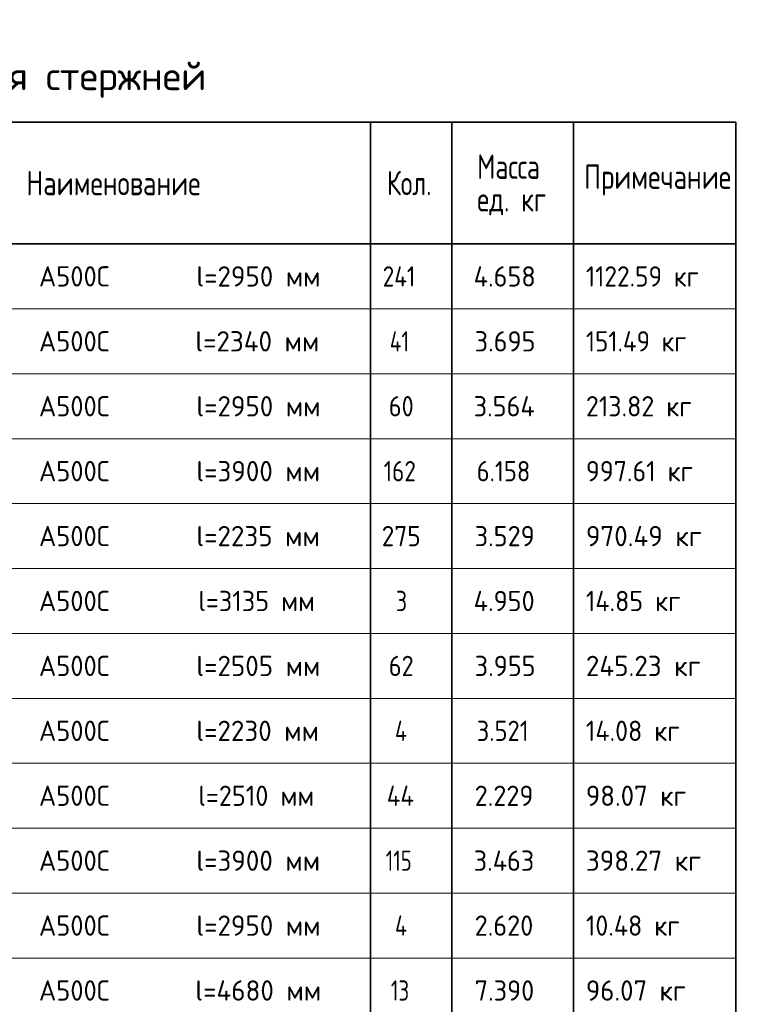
# Model space of a CAD drawing. Header units: metres. Extents: x -38 to 107, y -15 to 21.
# Tile 156 of 167: x 77.6 to 86.51, y 3.9 to 16.04. Entities that reach past the tile are written whole.
import ezdxf

# ---------------------------------------------------------------- set-up
doc = ezdxf.new("R2010")
doc.units = ezdxf.units.M
doc.layers.add('XR$4$Текст_ примечание', color=7, linetype='Continuous', lineweight=13)
doc.styles.add('ISOCPEUR', font='txt')

msp = doc.modelspace()

# ---------------------------------------------------------------- linework, layer by layer
at = {"layer": 'XR$4$Текст_ примечание', "color": 7, "linetype": 'Continuous', "lineweight": 35, "transparency": 33554687}
for p, q in [((86.4198, 14.7717), (67.9198, 14.7717)), ((81.9198, 14.7717), (81.9198, 13.2717)), ((82.9198, 14.7717), (82.9198, 13.2717)), ((84.4198, 14.7717), (84.4198, 13.2717)), ((86.4198, 14.7717), (86.4198, 13.2717)), ((86.4198, 13.2717), (67.9198, 13.2717)), ((81.9198, 13.2717), (81.9198, 12.4717)), ((82.9198, 13.2717), (82.9198, 12.4717)), ((84.4198, 13.2717), (84.4198, 12.4717)), ((86.4198, 13.2717), (86.4198, 12.4717)), ((81.9198, 12.4717), (81.9198, 11.6717)), ((82.9198, 12.4717), (82.9198, 11.6717)), ((84.4198, 12.4717), (84.4198, 11.6717)), ((86.4198, 12.4717), (86.4198, 11.6717)), ((81.9198, 11.6717), (81.9198, 10.8717)), ((82.9198, 11.6717), (82.9198, 10.8717)), ((84.4198, 11.6717), (84.4198, 10.8717)), ((86.4198, 11.6717), (86.4198, 10.8717)), ((81.9198, 10.8717), (81.9198, 10.0717)), ((82.9198, 10.8717), (82.9198, 10.0717)), ((84.4198, 10.8717), (84.4198, 10.0717)), ((86.4198, 10.8717), (86.4198, 10.0717)), ((81.9198, 10.0717), (81.9198, 9.2717)), ((82.9198, 10.0717), (82.9198, 9.2717)), ((84.4198, 10.0717), (84.4198, 9.2717)), ((86.4198, 10.0717), (86.4198, 9.2717)), ((81.9198, 9.2717), (81.9198, 8.4717)), ((82.9198, 9.2717), (82.9198, 8.4717)), ((84.4198, 9.2717), (84.4198, 8.4717)), ((86.4198, 9.2717), (86.4198, 8.4717)), ((81.9198, 8.4717), (81.9198, 7.6717)), ((82.9198, 8.4717), (82.9198, 7.6717)), ((84.4198, 8.4717), (84.4198, 7.6717)), ((86.4198, 8.4717), (86.4198, 7.6717)), ((81.9198, 7.6717), (81.9198, 6.8717)), ((82.9198, 7.6717), (82.9198, 6.8717)), ((84.4198, 7.6717), (84.4198, 6.8717)), ((86.4198, 7.6717), (86.4198, 6.8717)), ((81.9198, 6.8717), (81.9198, 6.0717)), ((82.9198, 6.8717), (82.9198, 6.0717)), ((84.4198, 6.8717), (84.4198, 6.0717)), ((86.4198, 6.8717), (86.4198, 6.0717)), ((81.9198, 6.0717), (81.9198, 5.2717)), ((82.9198, 6.0717), (82.9198, 5.2717)), ((84.4198, 6.0717), (84.4198, 5.2717)), ((86.4198, 6.0717), (86.4198, 5.2717)), ((81.9198, 5.2717), (81.9198, 4.4717)), ((82.9198, 5.2717), (82.9198, 4.4717)), ((84.4198, 5.2717), (84.4198, 4.4717)), ((86.4198, 5.2717), (86.4198, 4.4717)), ((81.9198, 4.4717), (81.9198, 3.6717)), ((82.9198, 4.4717), (82.9198, 3.6717)), ((84.4198, 4.4717), (84.4198, 3.6717)), ((86.4198, 4.4717), (86.4198, 3.6717))]:
    msp.add_line(p, q, dxfattribs=at)
at = {"layer": 'XR$4$Текст_ примечание', "color": 7, "linetype": 'Continuous', "lineweight": 13, "transparency": 33554687}
for p, q in [((86.4198, 12.4717), (67.9198, 12.4717)), ((86.4198, 11.6717), (67.9198, 11.6717)), ((86.4198, 10.8717), (67.9198, 10.8717)), ((86.4198, 10.0717), (67.9198, 10.0717)), ((86.4198, 9.2717), (67.9198, 9.2717)), ((86.4198, 8.4717), (67.9198, 8.4717)), ((86.4198, 7.6717), (67.9198, 7.6717)), ((86.4198, 6.8717), (67.9198, 6.8717)), ((86.4198, 6.0717), (67.9198, 6.0717)), ((86.4198, 5.2717), (67.9198, 5.2717)), ((86.4198, 4.4717), (67.9198, 4.4717))]:
    msp.add_line(p, q, dxfattribs=at)

# ---------------------------------------------------------------- texts
at = {"layer": 'XR$4$Текст_ примечание', "color": 7, "linetype": 'Continuous', "lineweight": 35, "transparency": 33554687, "attachment_point": 7, "style": 'ISOCPEUR'}
for s, insert, char_height, width in [('\\W0.99;Спецификация стержней', (74.4748, 15.0717), 0.35, 5.559674), ('\\W0.76;Масса', (83.2325, 14.0741), 0.3, 1.001696), ('\\W0.78;Наименование', (77.6811, 13.8717), 0.3, 2.227829), ('\\W0.74;Кол.', (82.1231, 13.8717), 0.3, 0.710583), ('\\W0.78;Примечание', (84.5506, 13.8687), 0.3, 1.867518), ('\\W0.76;ед. кг', (83.2325, 13.6241), 0.3, 1.001193), ('\\W0.95;А500С', (77.8357, 12.7467), 0.25, 1.042909), ('\\W0.97;l=2950 мм', (79.7748, 12.7467), 0.25, 1.645081), ('\\W0.83;241', (82.0698, 12.7467), 0.25, 0.603886), ('\\W0.94;4.658', (83.1898, 12.7467), 0.25, 0.916955), ('\\W0.91;1122.59 кг', (84.5723, 12.7467), 0.25, 1.637859), ('\\W0.95;А500С', (77.8357, 11.9467), 0.25, 1.042909), ('\\W0.97;l=2340 мм', (79.7623, 11.9467), 0.25, 1.670194), ('\\W0.76;41', (82.1573, 11.9467), 0.25, 0.420468), ('\\W0.94;3.695', (83.2023, 11.9467), 0.25, 0.891676), ('\\W0.90;151.49 кг', (84.5723, 11.9467), 0.25, 1.486952), ('\\W0.97;l=2950 мм', (79.7748, 11.1467), 0.25, 1.645081), ('\\W0.95;А500С', (77.8357, 11.1467), 0.25, 1.042909), ('\\W0.87;60', (82.1448, 11.1467), 0.25, 0.45901), ('\\W0.94;3.564', (83.1898, 11.1467), 0.25, 0.916955), ('\\W0.93;213.82 кг', (84.5723, 11.1467), 0.25, 1.515712), ('\\W0.95;А500С', (77.8357, 10.3467), 0.25, 1.042909), ('\\W0.97;l=3900 мм', (79.7748, 10.3467), 0.25, 1.645081), ('\\W0.83;162', (82.0823, 10.3467), 0.25, 0.577922), ('\\W0.88;6.158', (83.2273, 10.3467), 0.25, 0.834261), ('\\W0.93;997.61 кг', (84.5723, 10.3467), 0.25, 1.515712), ('\\W0.95;А500С', (77.8357, 9.5467), 0.25, 1.042909), ('\\W0.97;l=2235 мм', (79.7748, 9.5467), 0.25, 1.645081), ('\\W0.91;275', (82.0573, 9.5467), 0.25, 0.638622), ('\\W0.94;3.529', (83.2023, 9.5467), 0.25, 0.891676), ('\\W0.97;970.49 кг', (84.5723, 9.5467), 0.25, 1.594848), ('\\W0.95;А500С', (77.8357, 8.7467), 0.25, 1.042909), ('\\W0.94;l=3135 мм', (79.7998, 8.7467), 0.25, 1.591262), ('\\W0.78;3', (82.2323, 8.7467), 0.25, 0.272006), ('\\W0.94;4.950', (83.1898, 8.7467), 0.25, 0.916955), ('\\W0.93;14.85 кг', (84.5723, 8.7467), 0.25, 1.364981), ('\\W0.95;А500С', (77.8357, 7.9467), 0.25, 1.042909), ('\\W0.97;l=2505 мм', (79.7748, 7.9467), 0.25, 1.645081), ('\\W0.87;62', (82.1448, 7.9467), 0.25, 0.45901), ('\\W0.94;3.955', (83.2023, 7.9467), 0.25, 0.891676), ('\\W0.97;245.23 кг', (84.5723, 7.9467), 0.25, 1.594848), ('\\W0.97;l=2230 мм', (79.7748, 7.1467), 0.25, 1.645081), ('\\W0.95;А500С', (77.8357, 7.1467), 0.25, 1.042909), ('\\W0.80;4', (82.2198, 7.1467), 0.25, 0.299861), ('\\W0.88;3.521', (83.2273, 7.1467), 0.25, 0.834261), ('\\W0.93;14.08 кг', (84.5723, 7.1467), 0.25, 1.364981), ('\\W0.95;А500С', (77.8357, 6.3467), 0.25, 1.042909), ('\\W0.94;l=2510 мм', (79.7998, 6.3467), 0.25, 1.591262), ('\\W0.89;44', (82.1198, 6.3467), 0.25, 0.510874), ('\\W0.94;2.229', (83.2023, 6.3467), 0.25, 0.891676), ('\\W0.96;98.07 кг', (84.5723, 6.3467), 0.25, 1.394319), ('\\W0.95;А500С', (77.8357, 5.5467), 0.25, 1.042909), ('\\W0.97;l=3900 мм', (79.7748, 5.5467), 0.25, 1.645081), ('\\W0.74;115', (82.1073, 5.5467), 0.25, 0.517222), ('\\W0.94;3.463', (83.1898, 5.5467), 0.25, 0.916955), ('\\W0.97;398.27 кг', (84.5723, 5.5467), 0.25, 1.569728), ('\\W0.95;А500С', (77.8357, 4.7467), 0.25, 1.042909), ('\\W0.97;l=2950 мм', (79.7748, 4.7467), 0.25, 1.645081), ('\\W0.80;4', (82.2198, 4.7467), 0.25, 0.299861), ('\\W0.94;2.620', (83.2023, 4.7467), 0.25, 0.891676), ('\\W0.93;10.48 кг', (84.5723, 4.7467), 0.25, 1.364981), ('\\W0.95;А500С', (77.8357, 3.9467), 0.25, 1.042909), ('\\W0.97;l=4680 мм', (79.7623, 3.9467), 0.25, 1.670194), ('\\W0.75;13', (82.1698, 3.9467), 0.25, 0.393567), ('\\W0.94;7.390', (83.2023, 3.9467), 0.25, 0.891676), ('\\W0.96;96.07 кг', (84.5723, 3.9467), 0.25, 1.394319)]:
    msp.add_mtext(s, dxfattribs=dict(at, insert=insert, char_height=char_height, width=width))

doc.saveas('drawing.dxf')
